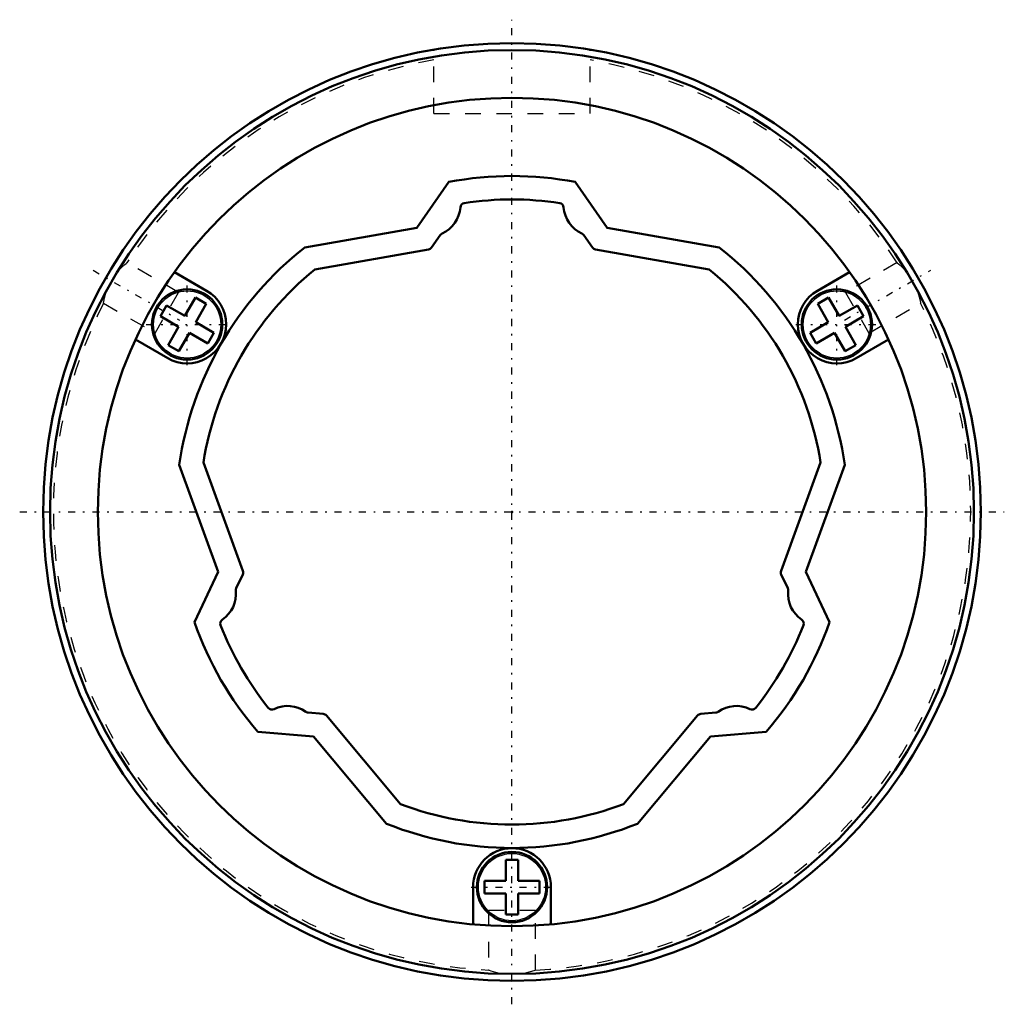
# Model space of a CAD drawing. Header units: millimetres. Extents: x -31.5 to 31.5, y -31.5 to 31.5.
import ezdxf

# ---------------------------------------------------------------- set-up
doc = ezdxf.new("R2010")
doc.units = ezdxf.units.MM
doc.linetypes.add('Center', pattern=[1.5, 0.45, -0.5, 0.05, -0.5])
doc.linetypes.add('Dashed', pattern=[2, 1, -1])
for name, color, linetype, lineweight in [('2d ConnectionPoints', 7, 'Continuous', 50), ('AM_0', 7, 'Continuous', 50), ('AM_4', 3, 'Continuous', 25), ('AM_7', 7, 'Center', 25), ('AM_9', 6, 'Dashed', 25)]:
    doc.layers.add(name, color=color, linetype=linetype, lineweight=lineweight)

# ---------------------------------------------------------------- blocks, each defined once
blk = doc.blocks.new('1_40X_cylinder_0_in_SLS40190_00__2')
at = {"layer": 'AM_0'}
for p, q in [((-4.046, 21.116), (-6.094, 18.191)), ((6.094, 18.191), (4.046, 21.116)), ((-6.094, 18.191), (-13.254, 16.928)), ((13.255, 16.928), (6.094, 18.191)), ((-19.54, 14.156), (-21.603, 15.348)), ((21.603, 15.348), (19.54, 14.156)), ((-20.256, 13.716), (-20.931, 12.546)), ((-19.563, 13.316), (-20.256, 13.716)), ((-20.238, 12.146), (-19.563, 13.316)), ((20.256, 13.716), (19.563, 13.316)), ((19.563, 13.316), (20.238, 12.146)), ((20.931, 12.546), (20.256, 13.716)), ((-22.5, 12.529), (-22.1, 13.221)), ((-20.931, 12.546), (-22.1, 13.221)), ((22.1, 13.221), (20.931, 12.546)), ((22.1, 13.221), (22.5, 12.529)), ((-22.5, 12.529), (-21.331, 11.854)), ((-19.069, 11.471), (-20.238, 12.146)), ((20.238, 12.146), (19.069, 11.471)), ((21.331, 11.854), (22.5, 12.529)), ((-21.331, 11.854), (-22.006, 10.684)), ((-21.313, 10.284), (-20.638, 11.454)), ((-20.638, 11.454), (-19.469, 10.779)), ((-19.469, 10.779), (-19.069, 11.471)), ((19.069, 11.471), (19.469, 10.779)), ((19.469, 10.779), (20.638, 11.454)), ((20.638, 11.454), (21.313, 10.284)), ((22.006, 10.684), (21.331, 11.854)), ((-24.093, 11.035), (-22.03, 9.844)), ((22.03, 9.844), (24.093, 11.035)), ((-22.006, 10.684), (-21.313, 10.284)), ((21.313, 10.284), (22.006, 10.684)), ((-21.288, 3.015), (-18.801, -3.818)), ((18.801, -3.818), (21.288, 3.015)), ((-18.801, -3.818), (-20.31, -7.054)), ((20.31, -7.054), (18.801, -3.818)), ((-16.264, -14.062), (-12.707, -14.373)), ((-12.707, -14.373), (-8.033, -19.943)), ((8.033, -19.943), (12.707, -14.373)), ((12.707, -14.373), (16.264, -14.062)), ((-0.4, -22.25), (-0.4, -23.6)), ((-0.4, -22.25), (0.4, -22.25)), ((0.4, -23.6), (0.4, -22.25)), ((-0.4, -23.6), (-1.75, -23.6)), ((-1.75, -23.6), (-1.75, -24.4)), ((1.75, -23.6), (0.4, -23.6)), ((1.75, -24.4), (1.75, -23.6)), ((-2.49, -24), (-2.49, -26.383)), ((-1.75, -24.4), (-0.4, -24.4)), ((-0.4, -24.4), (-0.4, -25.75)), ((0.4, -24.4), (1.75, -24.4)), ((0.4, -25.75), (0.4, -24.4)), ((2.49, -26.383), (2.49, -24)), ((-0.4, -25.75), (0.4, -25.75))]:
    blk.add_line(p, q, dxfattribs=at)
for centre, radius in [((0, 0), 30), ((0, 0), 29.56), ((0, 0), 26.5), ((-20.785, 12), 2.25), ((20.785, 12), 2.25), ((0, -24), 2.25)]:
    blk.add_circle(centre, radius, dxfattribs=at)
for centre, radius, start, end in [((0, 0), 21.5, 79.15313, 100.84671), ((0, 0), 21.5, 128.06004, 171.93984), ((0, 0), 21.5, 8.06004, 51.93984), ((-20.785, 12), 2.49, 240, 60), ((20.785, 12), 2.49, 120, 300), ((0, 0), 21.5, 199.15313, 220.84671), ((0, 0), 21.5, 319.15313, 340.84671), ((0, 0), 21.5, 248.06004, 291.93984), ((0, -24), 2.49, 0, 180)]:
    blk.add_arc(centre, radius, start, end, dxfattribs=at)
at = {"layer": 'AM_4'}
for centre in [(-20.785, 12), (20.785, 12), (0, -24)]:
    blk.add_circle(centre, 2.15, dxfattribs=at)
at = {"layer": 'AM_7'}
for p, q in [((0, -31.5), (0, 31.5)), ((-26.794, 15.47), (-21.27, 12.28)), ((21.27, 12.28), (26.794, 15.47)), ((-20.785, 9.385), (-20.785, 14.614)), ((20.785, 9.385), (20.785, 14.614)), ((-23.399, 12), (-18.17, 12)), ((18.17, 12), (23.399, 12)), ((-31.5, 0), (31.5, 0)), ((-2.614, -24), (2.615, -24))]:
    blk.add_line(p, q, dxfattribs=at)
at = {"layer": 'AM_9'}
for p, q in [((-5, 25.5), (-5, 29.58)), ((5, 25.5), (5, 29.58)), ((-5, 25.5), (5, 25.5)), ((-21.334, 14.049), (-24.641, 15.958)), ((24.641, 15.958), (21.334, 14.049)), ((-22.834, 11.451), (-21.334, 14.049)), ((21.334, 14.049), (22.834, 11.451)), ((-26.138, 13.359), (-22.834, 11.451)), ((22.834, 11.451), (26.138, 13.359)), ((1.5, -25.5), (-1.5, -25.5)), ((-1.5, -25.5), (-1.5, -29.319)), ((1.5, -29.316), (1.5, -25.5))]:
    blk.add_line(p, q, dxfattribs=at)
for points in [[(-25.225, 15.387), (-25.004, 15.624), (-24.771, 15.841), (-24.692, 15.907), (-24.645, 15.946), (-24.634, 15.955)], [(24.634, 15.955), (24.644, 15.947), (24.75, 15.859), (24.958, 15.67), (25.217, 15.396)], [(-26.134, 13.357), (-26.134, 13.359), (-26.117, 13.463), (-26.066, 13.708), (-25.962, 14.08), (-25.944, 14.136)], [(25.943, 14.138), (26.053, 13.766), (26.113, 13.481), (26.128, 13.399), (26.134, 13.359), (26.134, 13.357)], [(-0.71, -29.54), (-1.038, -29.464), (-1.34, -29.37), (-1.434, -29.336), (-1.489, -29.316), (-1.5, -29.311)], [(1.5, -29.311), (1.497, -29.313), (1.394, -29.351), (1.153, -29.431), (0.775, -29.527), (0.735, -29.535)]]:
    blk.add_lwpolyline(points, dxfattribs=at)
for start, end in [(99.80397, 147.10913), (32.89095, 80.1966), (152.90749, 267.10687), (272.90495, 27.09295)]:
    blk.add_arc((0, 0), 29.35, start, end, dxfattribs=at)
blk = doc.blocks.new('2_40_X90__0_in_SLS40190_00__2')
at = {"layer": 'AM_0'}
for p, q in [((-4.594, 17.718), (-5.15, 16.923)), ((5.15, 16.923), (4.594, 17.718)), ((-5.344, 16.8), (-12.618, 15.517)), ((12.618, 15.517), (5.344, 16.8)), ((-19.747, 3.169), (-17.221, -3.772)), ((17.221, -3.772), (19.747, 3.169)), ((-17.231, -4.001), (-17.641, -4.881)), ((17.641, -4.881), (17.231, -4.001)), ((-13.047, -12.837), (-12.081, -12.922)), ((-11.877, -13.028), (-7.13, -18.686)), ((7.13, -18.686), (11.877, -13.028)), ((12.081, -12.922), (13.047, -12.838))]:
    blk.add_line(p, q, dxfattribs=at)
for centre, radius, start, end in [((-3.006, 19.469), 0.3, 98.7766, 175.74062), ((0, 0), 20, 81.2234, 98.7766), ((3.006, 19.469), 0.3, 4.25937, 81.22337), ((-5.3, 19.64), 2, 294.43423, 355.74062), ((5.3, 19.64), 2, 184.25938, 245.56577), ((-4.348, 17.546), 0.3, 114.45019, 145.01374), ((4.348, 17.546), 0.3, 35, 65.56577), ((-5.396, 17.095), 0.3, 279.99827, 324.99698), ((5.396, 17.095), 0.3, 214.99825, 259.99728), ((0, 0), 20, 129.11586, 170.88416), ((0, 0), 20, 9.11586, 50.88416), ((-17.503, -3.874), 0.3, 334.99825, 19.99728), ((17.503, -3.875), 0.3, 159.99827, 204.99698), ((-19.659, -5.231), 2, 304.25938, 5.56577), ((-17.369, -5.007), 0.3, 155, 185.56577), ((17.369, -5.008), 0.3, 354.45019, 25.01374), ((19.659, -5.231), 2, 174.43423, 235.74062), ((-18.364, -7.132), 0.3, 124.25938, 201.22343), ((18.364, -7.132), 0.3, 338.7766, 55.74062), ((0, 0), 20, 201.2234, 218.7766), ((0, 0), 20, 321.2234, 338.7766), ((-15.358, -12.338), 0.3, 218.77654, 295.74062), ((-14.359, -14.41), 2, 54.43424, 115.74062), ((14.359, -14.41), 2, 64.25938, 125.56577), ((15.358, -12.338), 0.3, 244.25936, 321.22342), ((-13.021, -12.539), 0.3, 234.45016, 265.01374), ((-12.107, -13.221), 0.3, 39.99827, 84.99698), ((12.107, -13.221), 0.3, 94.99825, 139.99728), ((13.021, -12.539), 0.3, 275, 305.56577), ((0, 0), 20, 249.11586, 290.88416)]:
    blk.add_arc(centre, radius, start, end, dxfattribs=at)

msp = doc.modelspace()

# ---------------------------------------------------------------- linework, layer by layer
at = {"layer": '2d ConnectionPoints'}
msp.add_point((0, 0), dxfattribs=at)

# ---------------------------------------------------------------- block references
for name in ['1_40X_cylinder_0_in_SLS40190_00__2', '2_40_X90__0_in_SLS40190_00__2']:
    msp.add_blockref(name, (0, 0))

doc.saveas('drawing.dxf')
